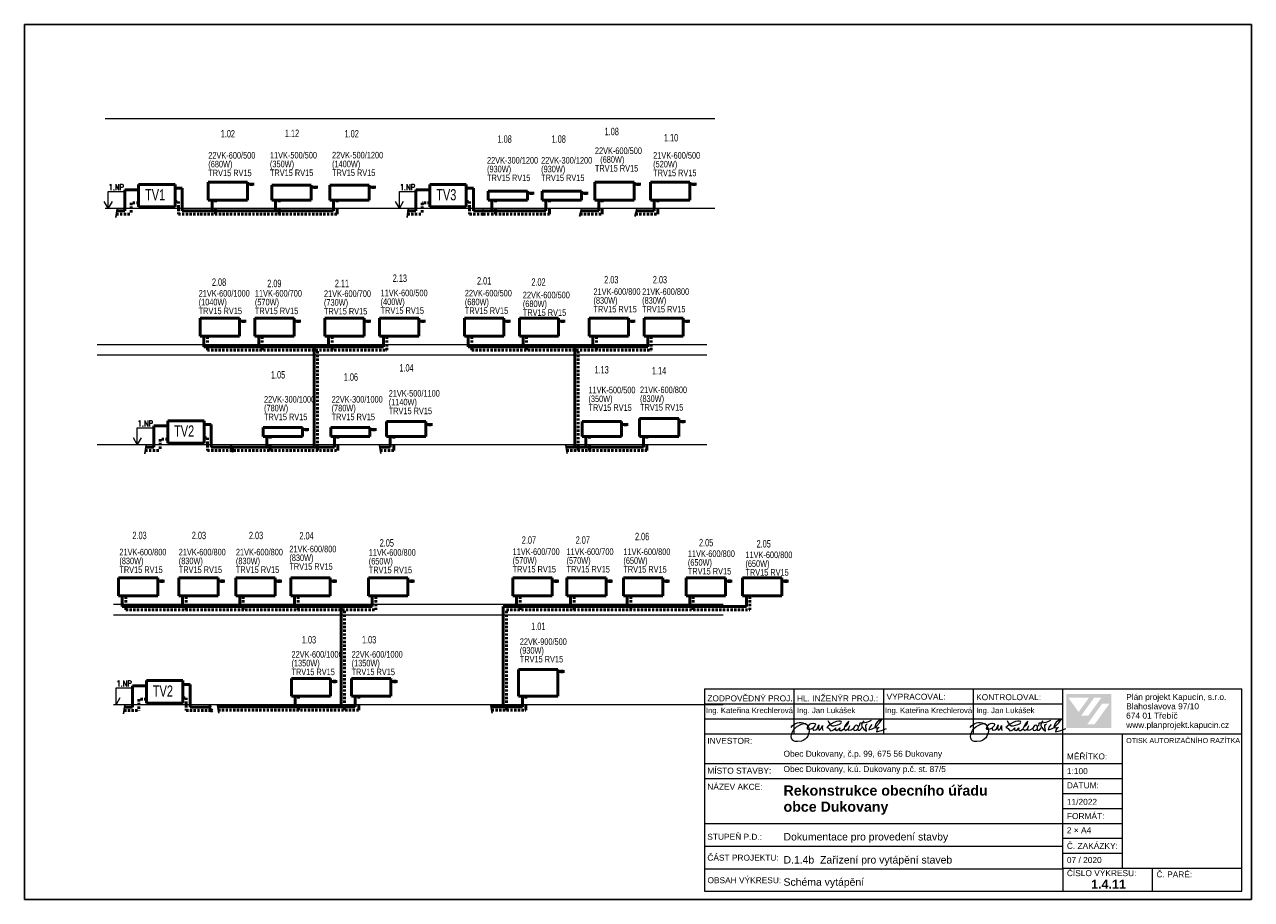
# Model space of a CAD drawing. Header units: millimetres. Extents: x 28262 to 240133, y -152087 to 56534.
# Tile 54 of 107: x 139349 to 180428, y -120930 to -91659. Entities that reach past the tile are written whole.
import ezdxf

# ---------------------------------------------------------------- set-up
doc = ezdxf.new("R2010")
doc.units = ezdxf.units.MM
doc.header["$MEASUREMENT"] = 0
doc.linetypes.add('Čárkovaná M', pattern=[400, 200, -200])
doc.linetypes.add('Čárkovaná S', pattern=[125, 75, -50])
doc.layers.get('0').update_dxf_attribs({"lineweight": 9})
for name, color, linetype, lineweight in [('--KANAL', 6, 'Continuous', 50), ('--písmo', 7, 'Continuous', 25), ('--tabulka', 7, 'Continuous', 20), ('--TOPEN', 6, 'Continuous', 50), ('--TOPEN_POPIS', 7, 'Continuous', 25), ('--TOPEN_TĚLESA', 5, 'Continuous', 50), ('--TOPEN_VR_OT', 5, 'Čárkovaná M', 50), ('--TOPEN_VRAT', 5, 'Čárkovaná S', 50), ('--TOPENÍ_POPIS', 7, 'Continuous', 25), ('POPIS', 7, 'Continuous', 25), ('Vrstva 1_Pero_č.__1_Pero_č.__7', 7, 'Continuous', 18)]:
    doc.layers.add(name, color=color, linetype=linetype, lineweight=lineweight)
doc.styles.add('GENERATED_STYLE_1', font='arial.ttf')
doc.styles.add('GENERATED_STYLE_2', font='arialbd.ttf')
doc.styles.add('styl1', font='arial.ttf', dxfattribs={"width": 0.7, "height": 250})
doc.styles.add('styl3', font='arial.ttf', dxfattribs={"width": 0.7, "height": 250})
doc.styles.add('styl5', font='arial.ttf', dxfattribs={"width": 0.7, "height": 220})
doc.styles.add('styl6', font='romans.shx', dxfattribs={"width": 0.7, "height": 200})

msp = doc.modelspace()

# ---------------------------------------------------------------- hatches: boundary and pattern name
at = {"linetype": 'Continuous', "lineweight": 25}
h = msp.add_hatch(color=1, dxfattribs=at)
h.paths.add_polyline_path([(174224, -114057), (175732, -114057), (175732, -115194), (174224, -115194)])
h.paths.add_polyline_path([(174293, -114177), (174641, -114659), (174989, -114178)], flags=0)
h.paths.add_polyline_path([(175404, -114176), (175163, -114176), (174726, -114781), (174967, -114782)], flags=0)
h.paths.add_polyline_path([(175672, -114382), (175427, -114382), (174933, -115066), (175178, -115066)], flags=0)

# ---------------------------------------------------------------- linework, layer by layer
at = {"layer": '--KANAL'}
for centre in [(154694, -97889), (154701, -98003)]:
    msp.add_circle(centre, 10, dxfattribs=at)
at = {"layer": '--tabulka', "linetype": 'Continuous'}
for p, q in [((162110, -113885), (180110, -113885)), ((162110, -113885), (162110, -120652)), ((165110, -113885), (165110, -115385)), ((168110, -113885), (168110, -115385)), ((171110, -113885), (171110, -115385)), ((174110, -119885), (174110, -113885)), ((180110, -119885), (180110, -113885)), ((162110, -114385), (165110, -114385)), ((165110, -114385), (174110, -114385)), ((162110, -114885), (174110, -114885)), ((162110, -115385), (180110, -115385)), ((176110, -119885), (176110, -115385)), ((162110, -116385), (176110, -116385)), ((162110, -116885), (176110, -116885)), ((174110, -117385), (176110, -117385)), ((174110, -117885), (176110, -117885)), ((174110, -118402), (162110, -118402)), ((174110, -118385), (176110, -118385)), ((174110, -118885), (176110, -118885)), ((162110, -119152), (174110, -119152)), ((174110, -119385), (176110, -119385)), ((162110, -119902), (174110, -119902)), ((174110, -119885), (180110, -119885)), ((174110, -119885), (174110, -120652)), ((177110, -120652), (177110, -119885)), ((180110, -120652), (180110, -119885)), ((162110, -120652), (174110, -120652)), ((174110, -120652), (180110, -120652))]:
    msp.add_line(p, q, dxfattribs=at)
at = {"layer": '--tabulka', "linetype": 'Continuous', "flags": 128}
for points in [[(165012, -115173), (165055, -115120), (165106, -115077), (165163, -115045), (165224, -115024), (165287, -115013), (165350, -115012), (165411, -115022), (165467, -115042)], [(166247, -114947), (166286, -115026), (166327, -115079)], [(166532, -114978), (166444, -115014), (166348, -115066)], [(166608, -115081), (166682, -115040), (166707, -114999), (166695, -114976), (166662, -114962), (166607, -114961), (166532, -114978)], [(166821, -115142), (166866, -115120), (166905, -115077), (166932, -115022), (166944, -114967)], [(166944, -114967), (166888, -115017), (166840, -115083)], [(167390, -115024), (167555, -114999), (167640, -114970), (167708, -114928)], [(167446, -114949), (167390, -115024)], [(167891, -114994), (167841, -115070), (167815, -115171)], [(167882, -115125), (167975, -115023), (168054, -114909)], [(168054, -114909), (167963, -114941), (167891, -114994)], [(171012, -115173), (171055, -115120), (171106, -115077), (171163, -115045), (171224, -115024), (171287, -115013), (171350, -115012), (171411, -115022), (171467, -115042)], [(172247, -114947), (172286, -115026), (172327, -115079)], [(172532, -114978), (172444, -115014), (172348, -115066)], [(172608, -115081), (172682, -115040), (172707, -114999), (172695, -114976), (172662, -114962), (172607, -114961), (172532, -114978)], [(172821, -115142), (172866, -115120), (172905, -115077), (172932, -115022), (172944, -114967)], [(172944, -114967), (172888, -115017), (172840, -115083)], [(173390, -115024), (173555, -114999), (173640, -114970), (173708, -114928)], [(173446, -114949), (173390, -115024)], [(173891, -114994), (173841, -115070), (173815, -115171)], [(173882, -115125), (173975, -115023), (174054, -114909)], [(174054, -114909), (173963, -114941), (173891, -114994)], [(165147, -115643), (165092, -115622), (165053, -115585), (165030, -115535), (165022, -115474), (165029, -115411), (165050, -115345), (165085, -115279), (165134, -115215), (165196, -115157), (165273, -115107), (165363, -115067), (165467, -115042)], [(165618, -115308), (165602, -115394), (165573, -115466), (165531, -115525), (165480, -115572), (165422, -115608), (165359, -115632), (165229, -115651), (165147, -115643)], [(165467, -115042), (165523, -115035)], [(165467, -115042), (165532, -115082), (165582, -115139), (165605, -115189), (165618, -115246)], [(165618, -115246), (165578, -115240), (165561, -115216), (165563, -115181), (165582, -115139)], [(165582, -115139), (165647, -115070), (165691, -115046), (165738, -115034)], [(165747, -115199), (165672, -115233), (165618, -115246)], [(165618, -115246), (165618, -115308)], [(165738, -115034), (165752, -115033), (165804, -115044), (165826, -115076), (165811, -115126), (165751, -115192)], [(165747, -115199), (165745, -115217), (165753, -115253), (165764, -115266), (165780, -115270)], [(165751, -115192), (165747, -115199)], [(165750, -115198), (165747, -115199)], [(165780, -115270), (165847, -115254), (165886, -115221)], [(165886, -115221), (165947, -115088)], [(165947, -115088), (165929, -115199), (165943, -115256), (165958, -115264), (165978, -115259), (166022, -115208), (166064, -115105)], [(166064, -115105), (166055, -115184), (166061, -115237), (166079, -115281)], [(166327, -115079), (166256, -115132), (166209, -115180)], [(166209, -115180), (166253, -115191), (166287, -115213)], [(166287, -115213), (166338, -115287)], [(166348, -115066), (166327, -115079)], [(166327, -115079), (166385, -115117), (166449, -115123), (166608, -115081)], [(166338, -115287), (166390, -115275), (166436, -115255)], [(166436, -115255), (166475, -115225), (166507, -115186)], [(166507, -115186), (166491, -115238), (166507, -115270), (166546, -115275), (166595, -115247), (166641, -115184)], [(166641, -115184), (166630, -115244), (166636, -115270), (166651, -115282), (166698, -115274), (166782, -115218)], [(166840, -115083), (166805, -115154), (166789, -115216)], [(166789, -115216), (166808, -115260), (166834, -115274), (166874, -115259), (166926, -115218)], [(166967, -115121), (166932, -115209), (166930, -115247), (166937, -115272)], [(166937, -115272), (167023, -115258)], [(167023, -115258), (167098, -115216)], [(167247, -115116), (167206, -115103), (167169, -115113), (167138, -115139), (167117, -115175), (167107, -115214)], [(167107, -115214), (167107, -115222), (167120, -115261), (167151, -115276), (167192, -115270), (167230, -115247)], [(167230, -115247), (167259, -115207), (167269, -115163), (167264, -115136), (167247, -115116)], [(167374, -115183), (167344, -115235), (167310, -115273), (167272, -115282), (167230, -115247)], [(167306, -115136), (167324, -115025), (167343, -115026), (167390, -115024)], [(167390, -115024), (167372, -115099), (167393, -115168), (167449, -115234), (167535, -115296)], [(167535, -115296), (167537, -115275), (167512, -115161), (167515, -115107), (167531, -115082), (167560, -115059)], [(167719, -115079), (167646, -115164), (167627, -115208), (167621, -115254)], [(167621, -115254), (167729, -115222), (167819, -115174)], [(167815, -115171), (167819, -115174)], [(167819, -115174), (167882, -115125)], [(167819, -115174), (167873, -115191), (167917, -115183), (167963, -115164)], [(167872, -115319), (168045, -115279), (168212, -115207)], [(167899, -115231), (167880, -115272), (167872, -115319)], [(167963, -115164), (167899, -115231)], [(171147, -115643), (171092, -115622), (171053, -115585), (171030, -115535), (171022, -115474), (171029, -115411), (171050, -115345), (171085, -115279), (171134, -115215), (171196, -115157), (171273, -115107), (171363, -115067), (171467, -115042)], [(171618, -115308), (171602, -115394), (171573, -115466), (171531, -115525), (171480, -115572), (171422, -115608), (171359, -115632), (171229, -115651), (171147, -115643)], [(171467, -115042), (171523, -115035)], [(171467, -115042), (171532, -115082), (171582, -115139), (171605, -115189), (171618, -115246)], [(171618, -115246), (171578, -115240), (171561, -115216), (171563, -115181), (171582, -115139)], [(171582, -115139), (171647, -115070), (171691, -115046), (171738, -115034)], [(171747, -115199), (171672, -115233), (171618, -115246)], [(171618, -115246), (171618, -115308)], [(171738, -115034), (171752, -115033), (171804, -115044), (171826, -115076), (171811, -115126), (171751, -115192)], [(171747, -115199), (171745, -115217), (171753, -115253), (171764, -115266), (171780, -115270)], [(171751, -115192), (171747, -115199)], [(171750, -115198), (171747, -115199)], [(171780, -115270), (171847, -115254), (171886, -115221)], [(171886, -115221), (171947, -115088)], [(171947, -115088), (171929, -115199), (171943, -115256), (171958, -115264), (171978, -115259), (172022, -115208), (172064, -115105)], [(172064, -115105), (172055, -115184), (172061, -115237), (172079, -115281)], [(172327, -115079), (172256, -115132), (172209, -115180)], [(172209, -115180), (172253, -115191), (172287, -115213)], [(172287, -115213), (172338, -115287)], [(172348, -115066), (172327, -115079)], [(172327, -115079), (172385, -115117), (172449, -115123), (172608, -115081)], [(172338, -115287), (172390, -115275), (172436, -115255)], [(172436, -115255), (172475, -115225), (172507, -115186)], [(172507, -115186), (172491, -115238), (172507, -115270), (172546, -115275), (172595, -115247), (172641, -115184)], [(172641, -115184), (172630, -115244), (172636, -115270), (172651, -115282), (172698, -115274), (172782, -115218)], [(172840, -115083), (172805, -115154), (172789, -115216)], [(172789, -115216), (172808, -115260), (172834, -115274), (172874, -115259), (172926, -115218)], [(172967, -115121), (172932, -115209), (172930, -115247), (172937, -115272)], [(172937, -115272), (173023, -115258)], [(173023, -115258), (173098, -115216)], [(173247, -115116), (173206, -115103), (173169, -115113), (173138, -115139), (173117, -115175), (173107, -115214)], [(173107, -115214), (173107, -115222), (173120, -115261), (173151, -115276), (173192, -115270), (173230, -115247)], [(173230, -115247), (173259, -115207), (173269, -115163), (173264, -115136), (173247, -115116)], [(173374, -115183), (173344, -115235), (173310, -115273), (173272, -115282), (173230, -115247)], [(173306, -115136), (173324, -115025), (173343, -115026), (173390, -115024)], [(173390, -115024), (173372, -115099), (173393, -115168), (173449, -115234), (173535, -115296)], [(173535, -115296), (173537, -115275), (173512, -115161), (173515, -115107), (173531, -115082), (173560, -115059)], [(173719, -115079), (173646, -115164), (173627, -115208), (173621, -115254)], [(173621, -115254), (173729, -115222), (173819, -115174)], [(173815, -115171), (173819, -115174)], [(173819, -115174), (173882, -115125)], [(173819, -115174), (173873, -115191), (173917, -115183), (173963, -115164)], [(173872, -115319), (174045, -115279), (174212, -115207)], [(173899, -115231), (173880, -115272), (173872, -115319)], [(173963, -115164), (173899, -115231)]]:
    msp.add_lwpolyline(points, dxfattribs=at)
at = {"layer": '--TOPEN'}
for p, q in [((146818, -96934), (145502, -96934)), ((145502, -97534), (145502, -96934)), ((146818, -97534), (146818, -96934)), ((158448, -97534), (158448, -96934)), ((158448, -96934), (159763, -96934)), ((159763, -97534), (159763, -96934)), ((160305, -97534), (160305, -96934)), ((160305, -96934), (161620, -96934)), ((161620, -97534), (161620, -96934)), ((143170, -97183), (142704, -97183)), ((142704, -97183), (142704, -97889)), ((144401, -97136), (144628, -97136)), ((144628, -97136), (144628, -97889)), ((146818, -97002), (147039, -97002)), ((146952, -96951), (146952, -97056)), ((148947, -97034), (147631, -97034)), ((147631, -97534), (147631, -97034)), ((148947, -97534), (148947, -97034)), ((148947, -97102), (149168, -97102)), ((149081, -97051), (149081, -97156)), ((150886, -97034), (149570, -97034)), ((149570, -97534), (149570, -97034)), ((150886, -97534), (150886, -97034)), ((150886, -97102), (151107, -97102)), ((151020, -97051), (151020, -97156)), ((152920, -97183), (152454, -97183)), ((152454, -97183), (152454, -97889)), ((154151, -97136), (154378, -97136)), ((154378, -97136), (154378, -97889)), ((154873, -97534), (154873, -97234)), ((154873, -97234), (156188, -97234)), ((156188, -97534), (156188, -97234)), ((156188, -97304), (156410, -97304)), ((156322, -97253), (156322, -97358)), ((156683, -97534), (156683, -97234)), ((156683, -97234), (157999, -97234)), ((157999, -97534), (157999, -97234)), ((157999, -97304), (158220, -97304)), ((158133, -97253), (158133, -97358)), ((159763, -97004), (159985, -97004)), ((159897, -96953), (159897, -97058)), ((161620, -97004), (161842, -97004)), ((161754, -96953), (161754, -97058)), ((145502, -97534), (146818, -97534)), ((145627, -97889), (145627, -97534)), ((147631, -97534), (148947, -97534)), ((147756, -97889), (147756, -97534)), ((149570, -97534), (150886, -97534)), ((149695, -97889), (149695, -97534)), ((154873, -97534), (156188, -97534)), ((154998, -97889), (154998, -97534)), ((156683, -97534), (157999, -97534)), ((156808, -97889), (156808, -97534)), ((158448, -97534), (159763, -97534)), ((158573, -97889), (158573, -97534)), ((160305, -97534), (161620, -97534)), ((160430, -97889), (160430, -97534)), ((142438, -97889), (142704, -97889)), ((144628, -97889), (145627, -97889)), ((145627, -97889), (149695, -97889)), ((152188, -97889), (152454, -97889)), ((154378, -97889), (154684, -97889)), ((154704, -97889), (155377, -97889)), ((155377, -97889), (156808, -97889)), ((157980, -97889), (158573, -97889)), ((159837, -97889), (160430, -97889)), ((145229, -102081), (145229, -101481)), ((145229, -101481), (146545, -101481)), ((146545, -102081), (146545, -101481)), ((146545, -101585), (146766, -101585)), ((146678, -101534), (146678, -101639)), ((147065, -102081), (147065, -101481)), ((147065, -101481), (148381, -101481)), ((148381, -102081), (148381, -101481)), ((148381, -101585), (148602, -101585)), ((148514, -101534), (148514, -101639)), ((149403, -102081), (149403, -101481)), ((149403, -101481), (150719, -101481)), ((150719, -102081), (150719, -101481)), ((150719, -101585), (150940, -101585)), ((150852, -101534), (150852, -101639)), ((151239, -102081), (151239, -101481)), ((151239, -101481), (152555, -101481)), ((152555, -102081), (152555, -101481)), ((152555, -101585), (152776, -101585)), ((152688, -101534), (152688, -101639)), ((154081, -102081), (154081, -101481)), ((154081, -101481), (155396, -101481)), ((155396, -102081), (155396, -101481)), ((155396, -101585), (155617, -101585)), ((155530, -101534), (155530, -101639)), ((155917, -102081), (155917, -101481)), ((155917, -101481), (157232, -101481)), ((157232, -102081), (157232, -101481)), ((157232, -101585), (157453, -101585)), ((157366, -101534), (157366, -101639)), ((158255, -102081), (158255, -101481)), ((158255, -101481), (159570, -101481)), ((159570, -102081), (159570, -101481)), ((159570, -101585), (159791, -101585)), ((159704, -101534), (159704, -101639)), ((160091, -102081), (160091, -101481)), ((160091, -101481), (161406, -101481)), ((161406, -102081), (161406, -101481)), ((161406, -101585), (161627, -101585)), ((161540, -101534), (161540, -101639)), ((145229, -102081), (146545, -102081)), ((145354, -102436), (145354, -102081)), ((147065, -102081), (148381, -102081)), ((147190, -102436), (147190, -102081)), ((149403, -102081), (150719, -102081)), ((149528, -102436), (149528, -102081)), ((151239, -102081), (152555, -102081)), ((151364, -102436), (151364, -102081)), ((154081, -102081), (155396, -102081)), ((154205, -102436), (154205, -102081)), ((155917, -102081), (157232, -102081)), ((156041, -102436), (156041, -102081)), ((158255, -102081), (159570, -102081)), ((158379, -102436), (158379, -102081)), ((160091, -102081), (161406, -102081)), ((160215, -102436), (160215, -102081)), ((145354, -102436), (151364, -102436)), ((149044, -105795), (149044, -102436)), ((154205, -102436), (160215, -102436)), ((157778, -105795), (157778, -102436)), ((144142, -105089), (143677, -105089)), ((143677, -105089), (143677, -105795)), ((145373, -105043), (145601, -105043)), ((145601, -105043), (145601, -105795)), ((147336, -105441), (147336, -105141)), ((147336, -105141), (148651, -105141)), ((148651, -105441), (148651, -105141)), ((148785, -105158), (148785, -105263)), ((149599, -105441), (149599, -105141)), ((149599, -105141), (150914, -105141)), ((150914, -105441), (150914, -105141)), ((151048, -105158), (151048, -105263)), ((151467, -105441), (151467, -104941)), ((151467, -104941), (152783, -104941)), ((152783, -105441), (152783, -104941)), ((152783, -105044), (153004, -105044)), ((152916, -104993), (152916, -105099)), ((158023, -105441), (158023, -104941)), ((158023, -104941), (159338, -104941)), ((159338, -105441), (159338, -104941)), ((159338, -105044), (159559, -105044)), ((159472, -104993), (159472, -105099)), ((159944, -105441), (159944, -104841)), ((159944, -104841), (161259, -104841)), ((161259, -105441), (161259, -104841)), ((161259, -104944), (161480, -104944)), ((161393, -104893), (161393, -104999)), ((147336, -105441), (148651, -105441)), ((147460, -105795), (147460, -105441)), ((148651, -105209), (148872, -105209)), ((149599, -105441), (150914, -105441)), ((149723, -105795), (149723, -105441)), ((150914, -105209), (151135, -105209)), ((151467, -105441), (152783, -105441)), ((151592, -105795), (151592, -105441)), ((158023, -105441), (159338, -105441)), ((158147, -105795), (158147, -105441)), ((159944, -105441), (161259, -105441)), ((160068, -105795), (160068, -105441)), ((143411, -105795), (143677, -105795)), ((145601, -105795), (149723, -105795)), ((151244, -105795), (151592, -105795)), ((157477, -105795), (160068, -105795)), ((142496, -110774), (142496, -110174)), ((142496, -110174), (143812, -110174)), ((143812, -110774), (143812, -110174)), ((143812, -110278), (144033, -110278)), ((143946, -110226), (143946, -110332)), ((144517, -110774), (144517, -110174)), ((144517, -110174), (145833, -110174)), ((145833, -110774), (145833, -110174)), ((145833, -110278), (146054, -110278)), ((145967, -110226), (145967, -110332)), ((146429, -110774), (146429, -110174)), ((146429, -110174), (147745, -110174)), ((147745, -110774), (147745, -110174)), ((147745, -110278), (147966, -110278)), ((147879, -110226), (147879, -110332)), ((148265, -110774), (148265, -110174)), ((148265, -110174), (149581, -110174)), ((149581, -110774), (149581, -110174)), ((149581, -110278), (149802, -110278)), ((149715, -110226), (149715, -110332)), ((150863, -110774), (150863, -110174)), ((150863, -110174), (152179, -110174)), ((152179, -110774), (152179, -110174)), ((152179, -110278), (152400, -110278)), ((152313, -110226), (152313, -110332)), ((155699, -110774), (155699, -110174)), ((155699, -110174), (157014, -110174)), ((157014, -110774), (157014, -110174)), ((157014, -110278), (157235, -110278)), ((157148, -110226), (157148, -110332)), ((157504, -110774), (157504, -110174)), ((157504, -110174), (158819, -110174)), ((158819, -110774), (158819, -110174)), ((158819, -110278), (159040, -110278)), ((158953, -110226), (158953, -110332)), ((159401, -110774), (159401, -110174)), ((159401, -110174), (160716, -110174)), ((160716, -110774), (160716, -110174)), ((160716, -110278), (160938, -110278)), ((160850, -110226), (160850, -110332)), ((161499, -110774), (161499, -110174)), ((161499, -110174), (162814, -110174)), ((162814, -110774), (162814, -110174)), ((162814, -110278), (163036, -110278)), ((162948, -110226), (162948, -110332)), ((163392, -110774), (163392, -110174)), ((163392, -110174), (164708, -110174)), ((164708, -110774), (164708, -110174)), ((164708, -110278), (164929, -110278)), ((164842, -110226), (164842, -110332)), ((142496, -110774), (143812, -110774)), ((142621, -111129), (142621, -110774)), ((144517, -110774), (145833, -110774)), ((144642, -111129), (144642, -110774)), ((146429, -110774), (147745, -110774)), ((146554, -111129), (146554, -110774)), ((148265, -110774), (149581, -110774)), ((148390, -111129), (148390, -110774)), ((150863, -110774), (152179, -110774)), ((150988, -111129), (150988, -110774)), ((155699, -110774), (157014, -110774)), ((155823, -111129), (155823, -110774)), ((157504, -110774), (158819, -110774)), ((157628, -111129), (157628, -110774)), ((159401, -110774), (160716, -110774)), ((159525, -111129), (159525, -110774)), ((161499, -110774), (162814, -110774)), ((161624, -111129), (161624, -110774)), ((163392, -110774), (164708, -110774)), ((163517, -111129), (163517, -110774)), ((142621, -111129), (150988, -111129)), ((149950, -114488), (149950, -111129)), ((155372, -114488), (155372, -111129)), ((155372, -111129), (163517, -111129)), ((155891, -114133), (155891, -113233)), ((155891, -113233), (157207, -113233)), ((157207, -114133), (157207, -113233)), ((157207, -113302), (157428, -113302)), ((157341, -113250), (157341, -113356)), ((144662, -113741), (144890, -113741)), ((144890, -113741), (144890, -114493)), ((148282, -114133), (148282, -113533)), ((148282, -113533), (149597, -113533)), ((149597, -114133), (149597, -113533)), ((149597, -113637), (149818, -113637)), ((149731, -113586), (149731, -113692)), ((150294, -114133), (150294, -113533)), ((150294, -113533), (151610, -113533)), ((151610, -114133), (151610, -113533)), ((151610, -113637), (151831, -113637)), ((151744, -113586), (151744, -113692)), ((143431, -113787), (142966, -113787)), ((142966, -113787), (142966, -114493)), ((148282, -114133), (149597, -114133)), ((148406, -114488), (148406, -114133)), ((150294, -114133), (151610, -114133)), ((150419, -114488), (150419, -114133)), ((155891, -114133), (157207, -114133)), ((156016, -114488), (156016, -114133)), ((142700, -114493), (142966, -114493)), ((144890, -114493), (145526, -114493)), ((145815, -114488), (150419, -114488)), ((154972, -114488), (156016, -114488))]:
    msp.add_line(p, q, dxfattribs=at)
for centre in [(146265, -105796), (146318, -105910), (145554, -114494), (145607, -114608)]:
    msp.add_circle(centre, 20, dxfattribs=at)
at = {"layer": '--TOPEN_POPIS'}
for p, q in [((142447, -97825), (142406, -98112)), ((152197, -97825), (152156, -98112)), ((157994, -97833), (157930, -98084)), ((159851, -97833), (159787, -98084)), ((143420, -105732), (143379, -106019)), ((151236, -105745), (151279, -106009)), ((157469, -105745), (157512, -106009)), ((142709, -114430), (142668, -114717)), ((145807, -114438), (145850, -114702)), ((154964, -114438), (155007, -114702))]:
    msp.add_line(p, q, dxfattribs=at)
at = {"layer": '--TOPEN_TĚLESA'}
for p, q in [((143170, -97005), (143170, -97755)), ((144389, -97005), (143170, -97005)), ((144389, -97755), (144389, -97005)), ((152920, -97005), (152920, -97755)), ((154139, -97005), (152920, -97005)), ((154139, -97755), (154139, -97005)), ((143170, -97755), (144389, -97755)), ((152920, -97755), (154139, -97755)), ((144142, -104912), (144142, -105662)), ((145362, -104912), (144142, -104912)), ((145362, -105662), (145362, -104912)), ((144142, -105662), (145362, -105662)), ((143431, -113610), (143431, -114360)), ((144651, -113610), (143431, -113610)), ((144651, -114360), (144651, -113610)), ((143431, -114360), (144651, -114360))]:
    msp.add_line(p, q, dxfattribs=at)
at = {"layer": '--TOPEN_VR_OT'}
for p, q in [((145745, -98002), (145745, -97534)), ((147874, -98002), (147874, -97534)), ((149813, -98003), (149813, -97534)), ((155115, -98003), (155115, -97534)), ((156926, -98003), (156926, -97534)), ((158690, -98003), (158690, -97534)), ((160547, -98003), (160547, -97534)), ((147578, -105909), (147578, -105441)), ((149841, -105909), (149841, -105441)), ((151709, -105909), (151709, -105441)), ((158265, -105909), (158265, -105441)), ((160186, -105909), (160186, -105441)), ((148524, -114602), (148524, -114133)), ((150537, -114602), (150537, -114133)), ((156134, -114602), (156134, -114133))]:
    msp.add_line(p, q, dxfattribs=at)
at = {"layer": '--TOPEN_VRAT'}
for p, q in [((143170, -97623), (142916, -97623)), ((142916, -97623), (142916, -98003)), ((144390, -97575), (144499, -97575)), ((144499, -97575), (144499, -98003)), ((152920, -97623), (152666, -97623)), ((152666, -97623), (152666, -98003)), ((154140, -97575), (154249, -97575)), ((154249, -97575), (154249, -98003)), ((142422, -98003), (142916, -98003)), ((144499, -98003), (145198, -98003)), ((145228, -98003), (149813, -98003)), ((152172, -98003), (152666, -98003)), ((154249, -98003), (154691, -98003)), ((154711, -98003), (154948, -98003)), ((154978, -98003), (156926, -98003)), ((157951, -98003), (158690, -98003)), ((159808, -98003), (160547, -98003)), ((145471, -102550), (145471, -102081)), ((147307, -102550), (147307, -102081)), ((149645, -102550), (149645, -102081)), ((151481, -102550), (151481, -102081)), ((154323, -102550), (154323, -102081)), ((156159, -102550), (156159, -102081)), ((158497, -102550), (158497, -102081)), ((160333, -102550), (160333, -102081)), ((145471, -102550), (151481, -102550)), ((149156, -105909), (149156, -102550)), ((154323, -102550), (160333, -102550)), ((157890, -105909), (157890, -102550)), ((144142, -105529), (143889, -105529)), ((143889, -105529), (143889, -105909)), ((145363, -105482), (145472, -105482)), ((145472, -105482), (145472, -105909)), ((143394, -105909), (143889, -105909)), ((145472, -105909), (149841, -105909)), ((151262, -105909), (151709, -105909)), ((157495, -105909), (160186, -105909)), ((142739, -111243), (142739, -110774)), ((144760, -111243), (144760, -110774)), ((146672, -111243), (146672, -110774)), ((148508, -111243), (148508, -110774)), ((151106, -111243), (151106, -110774)), ((155941, -111243), (155941, -110774)), ((157746, -111243), (157746, -110774)), ((159643, -111243), (159643, -110774)), ((161741, -111243), (161741, -110774)), ((163635, -111243), (163635, -110774)), ((142739, -111243), (151106, -111243)), ((150062, -114602), (150062, -111243)), ((155484, -114602), (155484, -111243)), ((155484, -111243), (163635, -111243)), ((144652, -114180), (144761, -114180)), ((144761, -114180), (144761, -114607)), ((142683, -114607), (143178, -114607)), ((143431, -114227), (143178, -114227)), ((143178, -114227), (143178, -114607)), ((144761, -114607), (145583, -114607)), ((145834, -114602), (150537, -114602)), ((154991, -114602), (156134, -114602))]:
    msp.add_line(p, q, dxfattribs=at)
for p, q in [((142050, -94803), (162456, -94803)), ((142050, -97803), (162456, -97803)), ((141785, -102360), (162190, -102360)), ((141785, -102710), (162190, -102710)), ((141785, -105710), (162190, -105710)), ((142330, -111053), (162735, -111053)), ((142330, -111403), (162735, -111403)), ((142330, -114403), (162735, -114403))]:
    msp.add_line(p, q)
at = {"layer": 'POPIS'}
for p, q in [((180428, -91659), (139349, -91659)), ((139349, -120930), (139349, -91659)), ((180428, -120930), (180428, -91659)), ((139349, -120930), (180428, -120930))]:
    msp.add_line(p, q, dxfattribs=at)
at = {"layer": 'Vrstva 1_Pero_č.__1_Pero_č.__7', "linetype": 'Continuous'}
for p, q in [((142151, -97803), (142151, -97241)), ((142151, -97241), (142704, -97241)), ((151901, -97803), (151901, -97241)), ((151901, -97241), (152454, -97241)), ((142151, -97803), (142020, -97578)), ((142281, -97578), (142151, -97803)), ((151901, -97803), (151770, -97578)), ((152031, -97578), (151901, -97803)), ((143123, -105710), (143123, -105148)), ((143123, -105148), (143677, -105148)), ((143123, -105710), (142993, -105485)), ((143254, -105485), (143123, -105710)), ((142412, -114408), (142412, -113846)), ((142412, -113846), (142966, -113846)), ((142543, -114183), (142412, -114408))]:
    msp.add_line(p, q, dxfattribs=at)

# ---------------------------------------------------------------- texts
at = {"layer": '--písmo', "style": 'styl1', "width": 0.7}
for s, p in [('1.02', (145919, -95436)), ('1.12', (148067, -95422)), ('1.02', (150066, -95436)), ('1.08', (158772, -95362)), ('1.08', (155186, -95614)), ('1.08', (156997, -95614)), ('1.10', (160758, -95570)), ('2.08', (145624, -100401)), ('2.09', (147476, -100446)), ('2.11', (149739, -100446)), ('2.13', (151677, -100271)), ('2.01', (154500, -100358)), ('2.02', (156319, -100400)), ('2.03', (158756, -100319)), ('2.03', (160385, -100319)), ('1.04', (151900, -103270)), ('1.13', (158433, -103333)), ('1.05', (147600, -103501)), ('1.06', (150038, -103577)), ('1.14', (160357, -103364)), ('2.03', (142962, -108876)), ('2.03', (144950, -108876)), ('2.03', (146863, -108876)), ('2.04', (148553, -108887)), ('2.07', (155998, -109031)), ('2.07', (157802, -109031)), ('2.06', (159788, -108912)), ('2.05', (151240, -109125)), ('2.05', (161932, -109117)), ('2.05', (163859, -109156)), ('1.01', (156314, -111916)), ('1.03', (148636, -112365)), ('1.03', (150648, -112365))]:
    msp.add_text(s, height=250, dxfattribs=at).set_placement(p)
at = {"layer": '--tabulka', "linetype": 'Continuous'}
for s, insert, char_height, attachment_point, style in [('\\A1;{\\fArial|b0|i0|c238|p38;ZODPOVĚDNÝ PROJ.:}', (162210, -114306), 200, 7, 'GENERATED_STYLE_1'), ('\\A1;{\\fArial|b0|i0|c238|p38;HL. INŽENÝR PROJ.:}', (165210, -114306), 200, 7, 'GENERATED_STYLE_1'), ('\\A1;{\\fArial|b0|i0|c238|p38;VYPRACOVAL:}', (168210, -114250), 200, 7, 'GENERATED_STYLE_1'), ('\\A1;{\\fArial|b0|i0|c238|p38;KONTROLOVAL:}', (171210, -114265), 200, 7, 'GENERATED_STYLE_1'), ('\\A1;Ing. Kateřina Krechlerová', (162160, -114632), 185, 4, 'GENERATED_STYLE_1'), ('\\A1;{\\fArial|b0|i0|c238|p38;Ing. Jan Lukášek}', (165210, -114632), 185, 4, 'GENERATED_STYLE_1'), ('\\A1;Ing. Kateřina Krechlerová', (168160, -114632), 185, 4, 'GENERATED_STYLE_1'), ('\\A1;{\\fArial|b0|i0|c238|p38;Ing. Jan Lukášek}', (171210, -114632), 185, 4, 'GENERATED_STYLE_1'), ('\\A1;{\\fArial|b0|i0|c238|p38;INVESTOR:}', (162210, -115625), 200, 4, 'GENERATED_STYLE_1'), ('\\A1;{\\fArial|b0|i0|c238|p38;OTISK AUTORIZAČNÍHO RAZÍTKA}', (176233, -115615), 170, 4, 'GENERATED_STYLE_1'), ('\\A1;Obec Dukovany, č.p. 99, 675 56 Dukovany', (164761, -116086), 200, 4, 'GENERATED_STYLE_1'), ('\\A1;{\\fArial|b0|i0|c238|p38;MĚŘÍTKO:}', (174248, -116147), 200, 4, 'GENERATED_STYLE_1'), ('\\A1;{\\fArial|b0|i0|c238|p38;MÍSTO STAVBY:}', (162210, -116623), 200, 4, 'GENERATED_STYLE_1'), ('\\A1;Obec Dukovany, k.ú. Dukovany p.č. st. 87/5', (164761, -116598), 200, 4, 'GENERATED_STYLE_1'), ('\\A1;{\\fArial|b0|i0|c238|p38;1:100}', (174248, -116739), 200, 7, 'GENERATED_STYLE_1'), ('\\A1;{\\fArial|b0|i0|c238|p38;NÁZEV AKCE:}', (162210, -117163), 200, 4, 'GENERATED_STYLE_1'), ('\\A1;{\\fArial|b0|i0|c238|p38;DATUM:}', (174248, -117115), 200, 4, 'GENERATED_STYLE_1'), ('\\A1;11/2022', (174248, -117666), 200, 4, 'GENERATED_STYLE_1'), ('\\A1;{\\fArial|b0|i0|c238|p38;FORMÁT:}', (174248, -118143), 200, 4, 'GENERATED_STYLE_1'), ('\\A1;{\\fArial|b0|i0|c238|p38;STUPEŇ P.D.:}', (162210, -118835), 200, 4, 'GENERATED_STYLE_1'), ('\\A1;Dokumentace pro provedení stavby', (164761, -118870), 250, 4, 'GENERATED_STYLE_1'), ('\\A1;2 × A4', (174248, -118614), 200, 4, 'GENERATED_STYLE_1'), ('\\A1;{\\fArial|b0|i0|c238|p38;Č. ZAKÁZKY:}', (174248, -119140), 200, 4, 'GENERATED_STYLE_1'), ('\\A1;{\\fArial|b0|i0|c238|p38;ČÁST PROJEKTU:}', (162210, -119534), 200, 4, 'GENERATED_STYLE_1'), ('\\A1;D.1.4b  Zařízení pro vytápění staveb', (164761, -119804), 250, 7, 'GENERATED_STYLE_1'), ('\\A1;07 / 2020', (174248, -119614), 200, 4, 'GENERATED_STYLE_1'), ('\\A1;{\\fArial|b0|i0|c238|p38;ČÍSLO VÝKRESU:}', (174248, -120052), 200, 4, 'GENERATED_STYLE_1'), ('\\A1;{\\fArial|b0|i0|c238|p38;Č. PARÉ:}', (177248, -120093), 200, 4, 'GENERATED_STYLE_1'), ('\\A1;{\\fArial|b0|i0|c238|p38;OBSAH VÝKRESU:}', (162215, -120288), 200, 4, 'GENERATED_STYLE_1'), ('\\A1;Schéma vytápění', (164761, -120548), 250, 7, 'GENERATED_STYLE_1'), ('\\A1;1.4.11', (175058, -120423), 300, 4, 'GENERATED_STYLE_2')]:
    msp.add_mtext(s, dxfattribs=dict(at, insert=insert, char_height=char_height, attachment_point=attachment_point, style=style))
at = {"layer": '--tabulka', "linetype": 'Continuous', "insert": (176233, -115252), "char_height": 200, "width": 3813.93, "attachment_point": 7, "line_spacing_factor": 0.937047, "style": 'GENERATED_STYLE_1'}
msp.add_mtext('\\A1;{\\fArial|b0|i0|c238|p38;Plán projekt Kapucín, s.r.o.\\P\\fArial|b0|i0|c238|p38;Blahoslavova 97/10\\P\\fArial|b0|i0|c238|p38;674 01 Třebíč\\P\\fArial|b0|i0|c238|p38;www.planprojekt.kapucin.cz}', dxfattribs=at)
at = {"layer": '--tabulka', "linetype": 'Continuous', "char_height": 340, "width": 8865.15, "attachment_point": 1, "style": 'GENERATED_STYLE_2'}
for s, insert in [('\\A1;Rekonstrukce obecního úřadu', (164761, -117115)), ('\\A1;obce Dukovany', (164761, -117656))]:
    msp.add_mtext(s, dxfattribs=dict(at, insert=insert))
at = {"layer": '--TOPEN_POPIS', "width": 0.7}
for s, height, style, p in [('22VK-600/500', 220, 'styl5', (145502, -96144)), ('11VK-500/500', 220, 'styl5', (147566, -96140)), ('22VK-500/1200', 220, 'styl5', (149645, -96138)), ('22VK-300/1200', 220, 'styl5', (154834, -96310)), ('22VK-300/1200', 220, 'styl5', (156645, -96310)), ('22VK-600/500', 220, 'styl5', (158446, -95990)), ('(680W)', 220, 'styl5', (158624, -96284)), ('21VK-600/500', 220, 'styl5', (160396, -96145)), ('TRV15 RV15', 220, 'styl5', (145502, -96731)), ('(680W)', 220, 'styl5', (145502, -96438)), ('TRV15 RV15', 220, 'styl5', (147566, -96727)), ('(350W)', 220, 'styl5', (147566, -96433)), ('TRV15 RV15', 220, 'styl5', (149645, -96725)), ('(1400W)', 220, 'styl5', (149645, -96432)), ('(930W)', 220, 'styl5', (154834, -96603)), ('(930W)', 220, 'styl5', (156645, -96603)), ('TRV15 RV15', 220, 'styl5', (158446, -96577)), ('TRV15 RV15', 220, 'styl5', (160396, -96732)), ('(520W)', 220, 'styl5', (160396, -96439)), ('TRV15 RV15', 220, 'styl5', (154834, -96896)), ('TRV15 RV15', 220, 'styl5', (156645, -96896)), ('TV1', 375, 'styl3', (143384, -97540)), ('TV3', 375, 'styl3', (153134, -97540)), ('21VK-600/1000', 220, 'styl5', (145179, -100761)), ('11VK-600/700', 220, 'styl5', (147062, -100761)), ('21VK-600/700', 220, 'styl5', (149374, -100772)), ('11VK-600/500', 220, 'styl5', (151271, -100749)), ('22VK-600/500', 220, 'styl5', (154091, -100755)), ('22VK-600/500', 220, 'styl5', (156033, -100817)), ('21VK-600/800', 220, 'styl5', (158398, -100703)), ('21VK-600/800', 220, 'styl5', (160027, -100703)), ('(1040W)', 220, 'styl5', (145179, -101054)), ('(570W)', 220, 'styl5', (147062, -101055)), ('(730W)', 220, 'styl5', (149374, -101065)), ('(400W)', 220, 'styl5', (151271, -101042)), ('(680W)', 220, 'styl5', (154091, -101048)), ('(680W)', 220, 'styl5', (156033, -101111)), ('(830W)', 220, 'styl5', (158398, -100997)), ('(830W)', 220, 'styl5', (160027, -100997)), ('TRV15 RV15', 220, 'styl5', (145179, -101348)), ('TRV15 RV15', 220, 'styl5', (147062, -101348)), ('TRV15 RV15', 220, 'styl5', (149374, -101359)), ('TRV15 RV15', 220, 'styl5', (151271, -101336)), ('TRV15 RV15', 220, 'styl5', (154091, -101341)), ('TRV15 RV15', 220, 'styl5', (156033, -101404)), ('TRV15 RV15', 220, 'styl5', (158398, -101290)), ('TRV15 RV15', 220, 'styl5', (160027, -101290)), ('21VK-500/1100', 220, 'styl5', (151542, -104107)), ('11VK-500/500', 220, 'styl5', (158230, -103997)), ('21VK-600/800', 220, 'styl5', (159956, -103990)), ('22VK-300/1000', 220, 'styl5', (147368, -104308)), ('22VK-300/1000', 220, 'styl5', (149631, -104308)), ('(1140W)', 220, 'styl5', (151542, -104401)), ('(350W)', 220, 'styl5', (158230, -104290)), ('(830W)', 220, 'styl5', (159956, -104284)), ('TRV15 RV15', 220, 'styl5', (147368, -104895)), ('(780W)', 220, 'styl5', (147368, -104601)), ('TRV15 RV15', 220, 'styl5', (149631, -104895)), ('(780W)', 220, 'styl5', (149631, -104601)), ('TRV15 RV15', 220, 'styl5', (151542, -104694)), ('TRV15 RV15', 220, 'styl5', (158230, -104584)), ('TRV15 RV15', 220, 'styl5', (159956, -104577)), ('TV2', 375, 'styl3', (144357, -105447)), ('21VK-600/800', 220, 'styl5', (142525, -109419)), ('21VK-600/800', 220, 'styl5', (144513, -109419)), ('21VK-600/800', 220, 'styl5', (146426, -109419)), ('21VK-600/800', 220, 'styl5', (148216, -109315)), ('11VK-600/800', 220, 'styl5', (150874, -109430)), ('11VK-600/700', 220, 'styl5', (155691, -109404)), ('11VK-600/700', 220, 'styl5', (157496, -109404)), ('11VK-600/800', 220, 'styl5', (159399, -109408)), ('11VK-600/800', 220, 'styl5', (161558, -109472)), ('(830W)', 220, 'styl5', (142525, -109713)), ('(830W)', 220, 'styl5', (144513, -109713)), ('(830W)', 220, 'styl5', (146426, -109713)), ('(830W)', 220, 'styl5', (148216, -109609)), ('(650W)', 220, 'styl5', (150874, -109723)), ('(570W)', 220, 'styl5', (155691, -109698)), ('(570W)', 220, 'styl5', (157496, -109698)), ('(650W)', 220, 'styl5', (159399, -109702)), ('(650W)', 220, 'styl5', (161558, -109765)), ('11VK-600/800', 220, 'styl5', (163485, -109510)), ('(650W)', 220, 'styl5', (163485, -109804)), ('TRV15 RV15', 220, 'styl5', (142525, -110006)), ('TRV15 RV15', 220, 'styl5', (144513, -110006)), ('TRV15 RV15', 220, 'styl5', (146426, -110006)), ('TRV15 RV15', 220, 'styl5', (148216, -109902)), ('TRV15 RV15', 220, 'styl5', (150874, -110016)), ('TRV15 RV15', 220, 'styl5', (155691, -109991)), ('TRV15 RV15', 220, 'styl5', (157496, -109991)), ('TRV15 RV15', 220, 'styl5', (159399, -109995)), ('TRV15 RV15', 220, 'styl5', (161558, -110058)), ('TRV15 RV15', 220, 'styl5', (163485, -110097)), ('22VK-900/500', 220, 'styl5', (155931, -112414)), ('(930W)', 220, 'styl5', (155931, -112707)), ('22VK-600/1000', 220, 'styl5', (148288, -112840)), ('(1350W)', 220, 'styl5', (148288, -113133)), ('22VK-600/1000', 220, 'styl5', (150300, -112840)), ('(1350W)', 220, 'styl5', (150300, -113133)), ('TRV15 RV15', 220, 'styl5', (155931, -113001)), ('TRV15 RV15', 220, 'styl5', (148288, -113426)), ('TRV15 RV15', 220, 'styl5', (150300, -113426)), ('TV2', 375, 'styl3', (143646, -114145))]:
    msp.add_text(s, height=height, dxfattribs=dict(at, style=style)).set_placement(p)
at = {"layer": '--TOPENÍ_POPIS', "style": 'styl6', "width": 0.7}
for p in [(142164, -97200), (151914, -97200), (143136, -105107), (142425, -113805)]:
    msp.add_text('1.NP', height=200, dxfattribs=at).set_placement(p)

doc.saveas('drawing.dxf')
